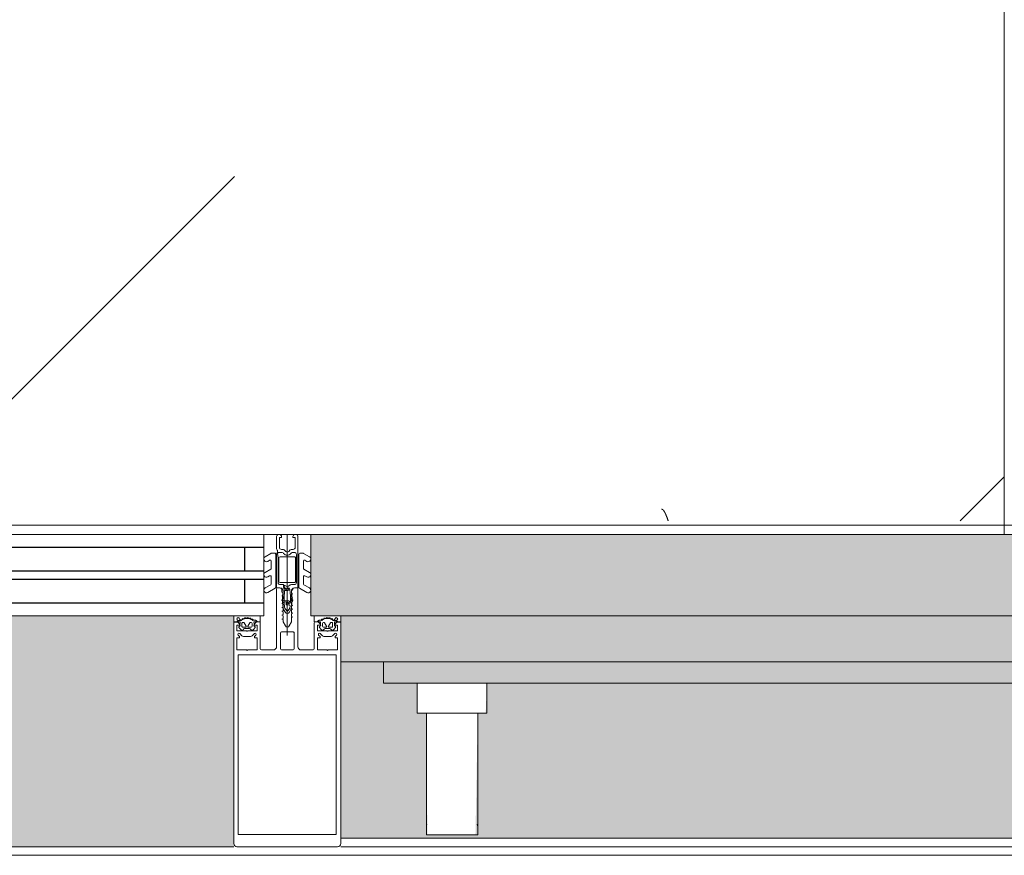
# Model space of a CAD drawing. Header units: millimetres. Extents: x -3267 to 40126, y 29201 to 102288.
# Tile 176 of 256: x 30926 to 31386, y 48519 to 48909. Entities that reach past the tile are written whole.
import ezdxf

# ---------------------------------------------------------------- set-up
doc = ezdxf.new("R2010")
doc.units = ezdxf.units.MM
for name, color, linetype, lineweight in [('A-DETL-GENF-OTLN', 7, 'Continuous', 9), ('A-GLAZ-____-OTLN', 7, 'Continuous', 9), ('A-GLAZ-CURT-OTLN', 7, 'Continuous', 9), ('A-GLAZ-CWMG-MCUT', 7, 'Continuous', 9), ('A-GLAZ-CWMG-OTLN', 7, 'Continuous', 9), ('A-WALL-____-OTLN', 7, 'Continuous', 9), ('M-EQPM-____-OTLN', 7, 'Continuous', 9)]:
    doc.layers.add(name, color=color, linetype=linetype, lineweight=lineweight)

# ---------------------------------------------------------------- blocks, each defined once
blk = doc.blocks.new('АРФ_Витраж_Остекление - SI_38mm_TripGlz-4699070-ВКК_02_К1_З_ЭОМ_кабель_')
at = {"layer": 'A-GLAZ-CURT-OTLN', "color": 253, "true_color": 0xaaaaaa}
for p, q in [((454, -38), (454, 0)), ((-454, -38), (454, -38))]:
    blk.add_line(p, q, dxfattribs=at)
at = {"layer": 'A-GLAZ-CURT-OTLN', "color": 253, "lineweight": 25, "true_color": 0xaaaaaa}
for p, q in [((-454, -6), (454, -6)), ((445, -6), (445, -17)), ((-454, -17), (454, -17)), ((-454, -21), (454, -21)), ((445, -21), (445, -32)), ((-454, -32), (454, -32))]:
    blk.add_line(p, q, dxfattribs=at)
blk = doc.blocks.new('Rectangular Mullion - FWS-50-HI_Mull_CovCap-20mm_Mull-105mm_zoloto-5843151-ВКК_02_К1_З_ЭОМ_кабель_')
at = {"layer": 'A-GLAZ-CWMG-OTLN', "true_color": 0xf8f3e1}
blk.add_hatch(color=7, dxfattribs=at).paths.add_polyline_path([(8096, 74220), (8096, 75100), (7988, 75100), (7988, 74220), (8080.3, 74220)])
at = {"layer": 'A-GLAZ-CWMG-OTLN', "color": 253, "true_color": 0xaaaaaa}
blk.add_line((8096, 74220), (8096, 75100), dxfattribs=at)
blk = doc.blocks.new('Rectangular Mullion - HI_CovCap-20mm_Mull-105mm-V274-ВКК_02_К1_З_ЭОМ_кабель_')
at = {"layer": 'A-DETL-GENF-OTLN', "color": 253, "true_color": 0xaaaaaa}
for p, q in [((-25, 144.5), (-25, 130.68)), ((23.5, 146), (-23.5, 146)), ((25, 130.68), (25, 144.5)), ((-25, 136), (-25, 59.4)), ((-22.9, 135.44), (-22.9, 59.4)), ((22.9, 136), (22.9, 59.4)), ((25, 136), (25, 59.5)), ((25, 61), (25, 59.5)), ((-12.6, 53.5), (-12.6, 41.4)), ((-5, 25.5), (-5, 52.5)), ((-3.2, 46.1), (-3.2, 53.5)), ((-2.7, 54), (2.7, 54)), ((3.2, 53.5), (3.2, 46.1)), ((5, 52.5), (5, 25.5)), ((12.6, 41.4), (12.6, 53.5)), ((-22.24, 46.35), (-21.18, 47.41)), ((-20.47, 47.7), (-17.13, 47.7)), ((-16.42, 47.41), (-15.36, 46.35)), ((0, 47.27), (0, 0)), ((15.36, 46.35), (16.42, 47.41)), ((17.13, 47.7), (20.47, 47.7)), ((21.18, 47.41), (22.24, 46.35)), ((-21.76, 44.51), (-22.58, 43.54)), ((-21.2, 42.9), (-21.2, 41.7)), ((-19.5, 43.4), (-20.7, 43.4)), ((-20.16, 41.35), (-19.24, 42.95)), ((-17.65, 44), (-19.95, 44)), ((-18.36, 42.95), (-17.44, 41.35)), ((-16.9, 43.4), (-18.1, 43.4)), ((-16.4, 41.7), (-16.4, 42.9)), ((-15.02, 43.54), (-15.84, 44.51)), ((2.7, 45.6), (-2.7, 45.6)), ((15.02, 43.54), (15.84, 44.51)), ((16.4, 41.7), (16.4, 42.9)), ((16.9, 43.4), (18.1, 43.4)), ((18.36, 42.95), (17.44, 41.35)), ((17.65, 44), (19.95, 44)), ((20.16, 41.35), (19.24, 42.95)), ((19.5, 43.4), (20.7, 43.4)), ((21.2, 42.9), (21.2, 41.7)), ((21.76, 44.51), (22.58, 43.54)), ((-22.3, 40.8), (-22.9, 40.8)), ((-22.9, 40.2), (-21.62, 40.2)), ((-22.27, 39.59), (-22.55, 39.1)), ((-21.07, 39.62), (-21.08, 39.77)), ((-20.7, 41.2), (-20.42, 41.2)), ((-20.48, 39.51), (-20.66, 39.4)), ((-19.97, 39.2), (-20.02, 39.33)), ((-19.33, 39.22), (-19.48, 39.08)), ((-18.77, 39.04), (-18.85, 39.17)), ((-18.16, 39.23), (-18.26, 39.06)), ((-17.56, 39.21), (-17.67, 39.31)), ((-17.18, 41.2), (-16.9, 41.2)), ((-17.02, 39.56), (-17.07, 39.36)), ((-16.46, 39.68), (-16.59, 39.75)), ((-14.64, 40.8), (-15.29, 40.8)), ((14.64, 40.8), (15.29, 40.8)), ((16.46, 39.68), (16.59, 39.75)), ((17.18, 41.2), (16.9, 41.2)), ((17.02, 39.56), (17.07, 39.36)), ((17.56, 39.21), (17.67, 39.31)), ((18.16, 39.23), (18.26, 39.06)), ((18.77, 39.04), (18.85, 39.17)), ((19.33, 39.22), (19.48, 39.08)), ((19.97, 39.2), (20.02, 39.33)), ((20.7, 41.2), (20.42, 41.2)), ((20.48, 39.51), (20.66, 39.4)), ((21.07, 39.62), (21.08, 39.77)), ((22.9, 40.2), (21.62, 40.2)), ((22.27, 39.59), (22.55, 39.1)), ((22.3, 40.8), (22.9, 40.8)), ((23.5, 40.8), (25, 40.8)), ((-1.89, 34.49), (-2.1, 32.75)), ((-0.87, 36.5), (-1.7, 35.06)), ((-1.33, 33.68), (-1.33, 33.78)), ((-1.12, 34.47), (-0.43, 35.65)), ((-0.6, 32.5), (-0.6, 32.42)), ((0.84, 33), (-0.1, 33)), ((0.43, 35.65), (1.12, 34.47)), ((0.6, 32.3), (0.93, 32.3)), ((1.7, 35.06), (0.87, 36.5)), ((1.33, 33.78), (1.33, 33.68)), ((2.1, 32.75), (1.89, 34.49)), ((-2.24, 31), (-2.45, 30.87)), ((-2.45, 30.53), (-2.25, 30.41)), ((-1.25, 31.1), (0.74, 31.1)), ((1.02, 31.78), (0.74, 32.06)), ((2.45, 30.87), (2.24, 31)), ((2.25, 30.41), (2.45, 30.53)), ((-7.75, 23.52), (-10.33, 25.01)), ((-9.07, 27.17), (-5.65, 25.19)), ((-7.5, 19.84), (-7.5, 23.08)), ((-5.4, 9.3), (-5.4, 24.76)), ((-3.5, 25), (-4.5, 25)), ((-3.3, 23.5), (-1.9, 23.5)), ((-1.7, 23.7), (-1.7, 24.9)), ((-1.4, 24.49), (-1.4, 23.99)), ((-1.1, 23.82), (-0.5, 24.17)), ((0.3, 26.2), (-1.09, 26.2)), ((0.43, 25), (0.2, 25)), ((0.34, 25.28), (0.58, 25.52)), ((0.5, 24.17), (1.42, 23.63)), ((1.92, 23.5), (3.3, 23.5)), ((4.5, 25), (3.5, 25)), ((5.4, 24.76), (5.4, 9.3)), ((5.65, 25.19), (9.07, 27.17)), ((7.5, 23.08), (7.5, 19.84)), ((10.33, 25.01), (7.75, 23.52)), ((-9.07, 19.88), (-8.25, 19.41)), ((-3.9, 22), (-3.9, 11)), ((-3.4, 22.5), (3.4, 22.5)), ((3.9, 11), (3.9, 22)), ((4.3, 22.5), (4.3, 9.4)), ((8.25, 19.41), (9.07, 19.88)), ((-7.75, 16.23), (-10.41, 17.77)), ((-7.5, 12.55), (-7.5, 15.8)), ((7.5, 15.8), (7.5, 12.55)), ((10.41, 17.77), (7.75, 16.23)), ((-7.62, 8.87), (-10.41, 10.48)), ((-9.07, 12.6), (-8.25, 12.12)), ((3.4, 10.5), (-3.4, 10.5)), ((10.41, 10.48), (7.62, 8.87)), ((8.25, 12.12), (9.07, 12.6)), ((-5.9, 8.8), (-7.37, 8.8)), ((-5, 1), (-5, 6.7)), ((-2.71, 8.4), (-4.02, 8.4)), ((-3.7, 1.7), (-3.7, 6)), ((-2.7, 7), (-2.13, 7)), ((-1.7, 9), (-2, 8.69)), ((-1.42, 7.29), (-0.71, 8.01)), ((0.71, 8.01), (1.42, 7.29)), ((2, 8.69), (1.7, 9)), ((2.13, 7), (2.7, 7)), ((3.3, 8.4), (2.71, 8.4)), ((3.7, 6), (3.7, 1.7)), ((7.37, 8.8), (5.9, 8.8))]:
    blk.add_line(p, q, dxfattribs=at)
at = {"layer": 'A-DETL-GENF-OTLN', "color": 253, "true_color": 0xaaaaaa, "flags": 128}
for points in [[(22.9, 130.68), (22.9, 140.2), (-22.9, 140.2), (-22.9, 130.68)], [(-19.05, 45.1), (-23.5, 45.1), (-23.5, 42.4), (-22.3, 42.4), (-22.3, 41.8), (-23.1, 41), (-25, 41), (-25, 57.79), (-25, 61)], [(22.9, 61), (22.9, 57.79), (22.9, 56.3), (11.2, 56.3), (-11.2, 56.3), (-22.9, 56.3), (-22.9, 57.79), (-22.9, 61)], [(-19.05, 54), (-23.5, 54), (-23.5, 48.3), (-22.3, 48.3), (-22.3, 47.7), (-22.95, 47.05)], [(-14.65, 47.05), (-15.3, 47.7), (-15.3, 48.3), (-14.1, 48.3), (-14.1, 54), (-18.55, 54)], [(-6.5, 54), (-11.2, 54), (-12.1, 54)], [(12.1, 54), (11.2, 54), (6.5, 54)], [(18.55, 54), (14.1, 54), (14.1, 48.3), (15.3, 48.3), (15.3, 47.7), (14.65, 47.05)], [(22.95, 47.05), (22.3, 47.7), (22.3, 48.3), (23.5, 48.3), (23.5, 54), (19.05, 54)], [(-22.5, 43.09), (-22, 42.8), (-22, 42.67)], [(-13.1, 40.9), (-14.4, 40.9), (-15.3, 41.8), (-15.3, 42.4), (-14.1, 42.4), (-14.1, 45.1), (-18.55, 45.1)], [(-15.6, 42.67), (-15.6, 42.8), (-15.1, 43.09)], [(-0.87, 42.8), (-2, 40.84), (-2, 39.84), (-2.5, 39.55), (-2, 39.26), (-2, 38.04), (-2.5, 37.75), (-2, 37.46), (-2, 36.24), (-2.5, 35.95), (-2, 35.66), (-2, 34.44), (-2.5, 34.15), (-2, 33.86), (-2, 32.64), (-2.5, 32.35), (-2, 32.06), (-2, 30.84), (-2.5, 30.55), (-2, 30.26), (-2, 29.04), (-2.5, 28.75), (-2, 28.46), (-2, 27.24), (-2.5, 26.95), (-2.5, 26)], [(2.5, 26), (2, 26.29), (2, 27.51), (2.5, 27.8), (2, 28.09), (2, 29.31), (2.5, 29.6), (2, 29.89), (2, 31.11), (2.5, 31.4), (2, 31.69), (2, 32.91), (2.5, 33.2), (2, 33.49), (2, 34.71), (2.5, 35), (2, 35.29), (2, 36.51), (2.5, 36.8), (2, 37.09), (2, 38.31), (2.5, 38.6), (2, 38.89), (2, 40.84), (0.87, 42.8)], [(18.55, 45.1), (14.1, 45.1), (14.1, 42.4), (15.3, 42.4), (15.3, 41.8), (14.4, 40.9), (13.1, 40.9)], [(15.6, 42.67), (15.6, 42.8), (15.1, 43.09)], [(25, 41), (23.1, 41), (22.3, 41.8), (22.3, 42.4), (23.5, 42.4), (23.5, 45.1), (19.05, 45.1)], [(22.5, 43.09), (22, 42.8), (22, 42.67)], [(-23.5, 40.8), (-25, 40.8), (-25, 38)], [(-16.05, 40.2), (-14.75, 40.1), (-16.02, 40.1), (-16.02, 39.94)], [(-12.6, 38), (-12.6, 40.8), (-13.95, 40.8)], [(12.6, 38), (12.6, 40.8), (13.95, 40.8)], [(16.05, 40.2), (14.75, 40.1), (16.02, 40.1), (16.02, 39.94)], [(-0.35, 31.99), (0.1, 31.73), (-1.23, 31.6)], [(0.4, 31.8), (0.4, 31.9), (0.4, 32.1)], [(-3.41, 25), (-5, 25), (-5, 9.1)], [(-1.55, 25.25), (-1.17, 25.64), (-0.2, 25.7), (-0.42, 25.6), (-1.25, 24.85)], [(-0.1, 25.3), (-0.1, 25.4), (0, 25.42)], [(5, 1), (5, 25), (3.41, 25)], [(-4.51, 8.95), (-4.3, 11), (-4.3, 22.5)], [(-2.65, 1), (-2.65, 1.4), (-3.4, 1.4)], [(3.4, 1.4), (2.65, 1.4), (2.65, 1)]]:
    blk.add_lwpolyline(points, dxfattribs=at)
blk.add_lwpolyline([(0, 37), (0, 35.9)], close=True, dxfattribs=at)
at = {"layer": 'A-DETL-GENF-OTLN', "color": 253, "true_color": 0xaaaaaa}
for centre, radius, start, end in [((-23.5, 144.5), 1.5, 90, 180), ((23.5, 144.5), 1.5, 360, 90), ((-18.8, 53.94), 0.256, 12.6804, 167.3196), ((-12.1, 53.5), 0.5, 90, 180), ((-6.5, 52.5), 1.5, 360, 90), ((-2.7, 53.5), 0.5, 90, 180), ((2.7, 53.5), 0.5, 0, 90), ((6.5, 52.5), 1.5, 90, 180), ((12.1, 53.5), 0.5, 0, 90), ((18.8, 53.94), 0.256, 12.6804, 167.3196), ((-22.59, 46.7), 0.5, 135, 315), ((-20.47, 46.7), 1, 90, 135), ((-17.13, 46.7), 1, 45, 90), ((-15.01, 46.7), 0.5, 225, 45), ((-2.7, 46.1), 0.5, 180, 270), ((2.7, 46.1), 0.5, 270, 0), ((15.01, 46.7), 0.5, 135, 315), ((17.13, 46.7), 1, 90, 135), ((20.47, 46.7), 1, 45, 90), ((22.59, 46.7), 0.5, 225, 45), ((-22.35, 43.35), 0.3, 140.0103, 239.9951), ((-18.96, 41.89), 3.14, 165.4979, 194.5021), ((-21.15, 44), 0.8, 22.6156, 140.0033), ((-20.7, 42.9), 0.5, 89.9899, 180.0101), ((-20.7, 41.7), 0.5, 179.9897, 270.0103), ((-19.95, 44.5), 0.5, 202.6224, 269.9997), ((-19.5, 43.1), 0.3, 329.9976, 90.0064), ((-18.8, 45.04), 0.256, 12.6804, 167.3196), ((-18.1, 43.1), 0.3, 89.9987, 209.9973), ((-17.65, 44.5), 0.5, 269.9988, 337.3791), ((-16.45, 44), 0.8, 40.0031, 157.3772), ((-16.9, 42.9), 0.5, 0.0092, 89.9908), ((-16.9, 41.7), 0.5, 270.009, 359.991), ((-18.64, 41.89), 3.14, 346.8025, 14.483), ((-15.25, 43.35), 0.3, 299.9983, 40.0113), ((0, 42.3), 1, 30, 150), ((15.25, 43.35), 0.3, 139.9887, 240.0017), ((18.64, 41.89), 3.14, 165.517, 193.1975), ((16.45, 44), 0.8, 22.6228, 139.9969), ((16.9, 42.9), 0.5, 90.0092, 179.9908), ((16.9, 41.7), 0.5, 180.009, 269.991), ((17.65, 44.5), 0.5, 202.6209, 270.0012), ((18.1, 43.1), 0.3, 330.0027, 90.0013), ((18.8, 45.04), 0.256, 12.6804, 167.3196), ((19.5, 43.1), 0.3, 89.9936, 210.0024), ((19.95, 44.5), 0.5, 270.0003, 337.3776), ((21.15, 44), 0.8, 39.9967, 157.3844), ((20.7, 42.9), 0.5, 359.9899, 90.0101), ((20.7, 41.7), 0.5, 269.9897, 0.0103), ((18.96, 41.89), 3.14, 345.4979, 14.5021), ((22.35, 43.35), 0.3, 300.0049, 39.9897), ((-22.9, 39.55), 0.65, 90, 270), ((-23.2, 40.8), 0.3, 180, 0), ((-22.9, 39.3), 0.4, 270, 330.0063), ((-22.3, 41.1), 0.3, 270.9052, 359.9815), ((-21.41, 39.09), 1, 90.8272, 149.9977), ((-21.62, 39.7), 0.5, 54.9221, 90), ((-21.42, 39.75), 0.339, 3.0025, 90.8217), ((-18.8, 43.71), 4.4, 234.9221, 305.8412), ((-20.8, 39.64), 0.272, 183.0147, 299.989), ((-20.32, 39.23), 0.316, 18.0033, 119.993), ((-20.42, 41.5), 0.3, 269.9879, 330.0064), ((-19.69, 39.29), 0.3, 197.9991, 314.9995), ((-19.11, 38.99), 0.316, 32.9896, 135.009), ((-18.52, 39.21), 0.3, 213.0015, 329.9997), ((-17.88, 39.07), 0.316, 48.0026, 149.9974), ((-17.36, 39.43), 0.3, 227.9972, 345.0045), ((-17.18, 41.5), 0.3, 209.995, 270.0107), ((-16.73, 39.48), 0.3, 63.0032, 164.9985), ((-16.32, 39.94), 0.3, 243.009, 359.9888), ((-16.05, 39.9), 0.3, 90, 125.8412), ((-15.29, 41.1), 0.3, 166.8025, 270), ((-14.83, 40.53), 0.33, 270, 54.9099), ((-14.75, 40.6), 0.5, 269.9912, 352.8263), ((-13.95, 40.5), 0.3, 90.003, 172.8115), ((-13.1, 41.4), 0.5, 270, 0), ((0, 36), 1, 90.0286, 150), ((0, 36), 1, 30, 89.9714), ((13.1, 41.4), 0.5, 180, 270), ((13.95, 40.5), 0.3, 7.1885, 89.997), ((14.75, 40.6), 0.5, 187.1737, 270.0088), ((14.83, 40.53), 0.33, 125.0901, 270), ((15.29, 41.1), 0.3, 270, 13.1975), ((16.32, 39.94), 0.3, 180.0112, 296.991), ((16.05, 39.9), 0.3, 54.1588, 90), ((18.8, 43.71), 4.4, 234.1588, 305.0779), ((16.73, 39.48), 0.3, 15.0015, 116.9968), ((17.36, 39.43), 0.3, 194.9955, 312.0028), ((17.18, 41.5), 0.3, 269.9893, 330.005), ((17.88, 39.07), 0.316, 30.0026, 131.9974), ((18.52, 39.21), 0.3, 210.0003, 326.9985), ((19.11, 38.99), 0.316, 44.991, 147.0104), ((19.69, 39.29), 0.3, 225.0005, 342.0009), ((20.32, 39.23), 0.316, 60.007, 161.9967), ((20.42, 41.5), 0.3, 209.9936, 270.0121), ((20.8, 39.64), 0.272, 240.011, 356.9853), ((21.42, 39.75), 0.339, 89.1783, 176.9975), ((21.62, 39.7), 0.5, 90, 125.0779), ((21.41, 39.09), 1, 30.0023, 89.1728), ((22.3, 41.1), 0.3, 180.0185, 269.0948), ((22.9, 39.3), 0.4, 209.9937, 270), ((23.2, 40.8), 0.3, 180, 0), ((22.9, 39.55), 0.65, 270, 90), ((17.75, 30.31), 20, 173, 178.0497), ((-0.4, 34.31), 1.5, 150, 173), ((46.55, 30.33), 48, 176, 178.2341), ((0.27, 33.67), 1.6, 150, 176), ((-0.1, 32.5), 0.5, 90, 180), ((-0.1, 32.42), 0.5, 180, 240), ((0, 35.4), 0.5, 90.0573, 150), ((0, 35.4), 0.5, 30, 89.9427), ((0.6, 32.1), 0.2, 90, 180), ((0.84, 33.5), 0.5, 270, 3.8302), ((0.93, 31.8), 0.5, 1.777, 90), ((-0.27, 33.67), 1.6, 4, 30), ((-46.55, 30.33), 48, 3.8302, 4), ((0.4, 34.31), 1.5, 7, 30), ((-17.75, 30.31), 20, 1.9503, 7), ((-2.35, 30.7), 0.2, 120, 240), ((17.75, 30.31), 20, 179.7236, 190.22), ((-1.25, 30.9), 0.2, 90, 179.3132), ((46.55, 30.33), 48, 179.3132, 184.7125), ((-1.23, 31.8), 0.2, 178.2341, 270), ((0.2, 31.9), 0.2, 240, 0), ((0.2, 31.8), 0.2, 270, 0), ((0.6, 31.92), 0.2, 45, 180), ((0.74, 31.5), 0.4, 270, 45), ((-46.55, 30.33), 48, 354.4962, 1.777), ((-17.75, 30.31), 20, 349.78, 0.2764), ((2.35, 30.7), 0.2, 300, 60), ((-9.68, 26.13), 1.3, 154.4117, 240), ((-9.72, 26.04), 1.3, 60, 150), ((-8, 23.08), 0.5, 360, 60), ((-5.9, 24.76), 0.5, 360, 60), ((-4.5, 25.5), 0.5, 180, 270), ((-3.3, 22.5), 1, 90, 180), ((-3.5, 26), 1, 270, 0), ((-3.41, 26.5), 1.5, 270, 10.22), ((-1.9, 23.7), 0.2, 270, 0), ((-1.2, 24.9), 0.5, 135, 180), ((-0.9, 24.49), 0.5, 135, 180), ((-1.2, 23.99), 0.2, 180, 300), ((-1.09, 26.4), 0.2, 184.7125, 270), ((-1.02, 25.5), 0.2, 90, 135), ((-0.42, 25.4), 0.2, 90, 135), ((0, 23.3), 1, 60, 120), ((-0.3, 25.4), 0.2, 360, 90), ((-0.2, 25.5), 0.2, 360, 90), ((0.2, 25.3), 0.3, 180, 270), ((0.2, 25.42), 0.2, 180, 315), ((0.3, 25.8), 0.4, 315, 90), ((0.43, 25.8), 0.8, 270, 354.4962), ((1.92, 24.5), 1, 240, 270), ((3.41, 26.5), 1.5, 169.78, 270), ((3.5, 26), 1, 180, 270), ((3.3, 22.5), 1, 360, 90), ((4.5, 25.5), 0.5, 270, 360), ((5.9, 24.76), 0.5, 120, 180), ((8, 23.08), 0.5, 120, 180), ((9.72, 26.04), 1.3, 30, 120), ((9.68, 26.13), 1.3, 300, 25.5883), ((-9.81, 18.81), 1.2, 150, 240), ((-9.72, 18.76), 1.3, 60, 150), ((-8, 19.84), 0.5, 240, 0), ((-3.4, 22), 0.5, 90, 180), ((3.4, 22), 0.5, 360, 90), ((8, 19.84), 0.5, 180, 300), ((9.72, 18.76), 1.3, 30, 120), ((9.81, 18.81), 1.2, 300, 30), ((-8, 15.8), 0.5, 360, 60), ((8, 15.8), 0.5, 120, 180), ((-9.81, 11.52), 1.2, 150, 240), ((-9.72, 11.47), 1.3, 60, 150), ((-8, 12.55), 0.5, 240, 0), ((-5.9, 9.3), 0.5, 270, 0), ((-3.4, 11), 0.5, 180, 270), ((0, 7.3), 2.4, 45, 135), ((3.3, 9.4), 1, 270, 0), ((3.4, 11), 0.5, 270, 0), ((5.9, 9.3), 0.5, 180, 270), ((8, 12.55), 0.5, 180, 300), ((9.72, 11.47), 1.3, 30, 120), ((9.81, 11.52), 1.2, 300, 30), ((-7.37, 9.3), 0.5, 240, 270), ((-4, 9.1), 1, 180, 216.8699), ((-4, 6.7), 1, 143.1301, 180), ((-5.6, 7.9), 1, 323.1301, 36.8699), ((-4.02, 8.9), 0.5, 174, 270), ((-2.7, 6), 1, 90, 180), ((-2.71, 9.4), 1, 270, 315), ((-2.13, 8), 1, 270, 315), ((0, 7.3), 1, 45, 135), ((2.13, 8), 1, 225, 270), ((2.71, 9.4), 1, 225, 270), ((2.7, 6), 1, 360, 90), ((7.37, 9.3), 0.5, 270, 300), ((-4, 1), 1, 180, 270), ((-3.4, 1.7), 0.3, 180, 270), ((-3.65, 1), 1, 270, 0), ((3.65, 1), 1, 180, 270), ((3.4, 1.7), 0.3, 270, 0), ((4, 1), 1, 270, 0)]:
    blk.add_arc(centre, radius, start, end, dxfattribs=at)
blk = doc.blocks.new('АРФ_ блок_Окно - FWS SI insert unit_zoloto ПР-9497958-ВКК_02_К1_З_ЭОМ_кабель_')
at = {"layer": 'A-GLAZ-____-OTLN', "true_color": 0xf8f3e1}
for points in [[(-455, 69.5), (-455, 59.5), (455, 59.5), (455, 69.5), (-358.05, 69.5)], [(-358.05, 59.5), (-475, 59.5), (-475, 38), (475, 38), (475, 59.5), (-207.77, 59.5)], [(-489, 38), (-489, 0), (489, 0), (489, 38), (-358.05, 38)]]:
    blk.add_hatch(color=7, dxfattribs=at).paths.add_polyline_path(points)
at = {"layer": 'A-GLAZ-____-OTLN', "color": 253, "true_color": 0xaaaaaa}
for p, q in [((411.01, 140.5), (411.01, 128)), ((411.01, 140.5), (434.99, 140.5)), ((411.01, 140.5), (411.01, 139.56)), ((434.99, 128), (434.99, 140.5)), ((434.99, 139.56), (434.99, 140.5)), ((411.01, 128), (411.01, 83.5)), ((434.99, 83.5), (434.99, 128)), ((406.75, 83.5), (406.75, 69.5)), ((406.75, 83.5), (439.25, 83.5)), ((439.25, 69.5), (439.25, 83.5)), ((-455, 69.5), (455, 69.5)), ((455, 69.5), (455, 59.5)), ((-475, 59.5), (475, 59.5)), ((475, 59.5), (475, 38)), ((-489, 38), (489, 38)), ((489, 38), (489, 0))]:
    blk.add_line(p, q, dxfattribs=at)
for points in [[(411.01, 136.75), (411.03, 136.32), (411.11, 135.91), (411.24, 135.51)], [(434.75, 135.49), (434.89, 135.9), (434.97, 136.32), (434.99, 136.75)]]:
    blk.add_open_spline(points, degree=3, dxfattribs=at)
blk = doc.blocks.new('Rectangular Mullion - FWS-50-HI_Mull_CovCap-20mm_Mull-105mm_zoloto-2885899-ВКК_02_К1_З_ЭОМ_кабель_')
at = {"layer": 'A-GLAZ-CWMG-OTLN', "true_color": 0xf8f3e1}
blk.add_hatch(color=7, dxfattribs=at).paths.add_polyline_path([(26908, 74420), (26990.5, 74420), (26990.5, 74440), (26980.5, 74440), (26980.5, 75301.75), (26966.5, 75302.3), (26966.5, 75306.01), (26909.5, 75307.08), (26909.5, 75329.58), (26966.5, 75329.99), (26966.5, 75334.25), (26980.5, 75334.25), (26980.5, 75350), (26990.5, 75350), (26990.5, 75370), (26908, 75370), (26908, 74445)])
at = {"layer": 'A-GLAZ-CWMG-MCUT', "color": 253, "true_color": 0xaaaaaa}
for p, q in [((26904, 75370), (26904, 74420)), ((26908, 74420), (26908, 75370))]:
    blk.add_line(p, q, dxfattribs=at)
blk = doc.blocks.new('ПР_Низ пояс - Тип 1-10204797-ВКК_02_К1_З_ЭОМ_кабель_')
at = {"layer": 'M-EQPM-____-OTLN', "true_color": 0xffffff}
h = blk.add_hatch(dxfattribs=at)
h.set_pattern_fill('FP_246', style=0, pattern_type=2)
h.set_pattern_definition([(225, (-27560, -48450), (1e-13, -1000), [50, -1364.214]), (225, (-27560, -47950), (1e-13, -1000), [50, -1364.214]), (225, (-28060, -47950), (1e-13, -1000), [50, -1364.214]), (225, (-28274.7, -48664.64), (1e-13, -1000), [403.55, -1010.664]), (225, (-28274.7, -48164.64), (1e-13, -1000), [403.55, -1010.664]), (225, (-27774.7, -48664.64), (1e-13, -1000), [403.55, -1010.664]), (225, (-27774.7, -48164.64), (1e-13, -1000), [453.55, -960.664])])
h.paths.add_polyline_path([(1761.51, 6.26), (2400, 6.26), (2400, 588), (1100, 588), (1100, 6.26), (1611.23, 6.26)])
at = {"layer": 'M-EQPM-____-OTLN', "color": 253, "true_color": 0xaaaaaa}
for p, q in [((1100, 6.26), (1100, 588)), ((1100, 4.26), (1100, 6.26)), ((1100, 0), (1100, 4.26)), ((1100, 4.26), (2400, 4.26)), ((1100, 0), (2400, 0))]:
    blk.add_line(p, q, dxfattribs=at)
blk = doc.blocks.new('FP_683-ВКК_02_К1_З_ЭОМ_кабель_')
at = {"layer": 'M-EQPM-____-OTLN', "color": 7, "true_color": 0xffffff}
for p, q in [((2239.94, 11.77), (2239.9, 11.77)), ((2239.98, 11.76), (2239.94, 11.77)), ((2240.03, 11.75), (2239.98, 11.76)), ((2240.08, 11.74), (2240.03, 11.75)), ((2240.13, 11.72), (2240.08, 11.74)), ((2240.18, 11.7), (2240.13, 11.72)), ((2240.23, 11.68), (2240.18, 11.7)), ((2240.27, 11.65), (2240.23, 11.68)), ((2240.32, 11.63), (2240.27, 11.65)), ((2240.37, 11.59), (2240.32, 11.63)), ((2240.42, 11.56), (2240.37, 11.59)), ((2240.47, 11.52), (2240.42, 11.56)), ((2240.52, 11.48), (2240.47, 11.52)), ((2240.57, 11.43), (2240.52, 11.48)), ((2240.62, 11.39), (2240.57, 11.43)), ((2240.67, 11.33), (2240.62, 11.39)), ((2240.71, 11.28), (2240.67, 11.33)), ((2240.76, 11.22), (2240.71, 11.28)), ((2240.81, 11.16), (2240.76, 11.22)), ((2240.86, 11.1), (2240.81, 11.16)), ((2240.91, 11.04), (2240.86, 11.1)), ((2240.96, 10.97), (2240.91, 11.04)), ((2241.01, 10.9), (2240.96, 10.97)), ((2241.06, 10.82), (2241.01, 10.9)), ((2241.1, 10.75), (2241.06, 10.82)), ((2241.15, 10.67), (2241.1, 10.75)), ((2241.2, 10.58), (2241.15, 10.67)), ((2241.25, 10.5), (2241.2, 10.58)), ((2241.3, 10.41), (2241.25, 10.5)), ((2241.35, 10.32), (2241.3, 10.41)), ((2241.4, 10.23), (2241.35, 10.32)), ((2241.45, 10.14), (2241.4, 10.23)), ((2241.49, 10.04), (2241.45, 10.14)), ((2241.54, 9.94), (2241.49, 10.04)), ((2241.59, 9.84), (2241.54, 9.94)), ((2241.64, 9.74), (2241.59, 9.84)), ((2241.69, 9.63), (2241.64, 9.74)), ((2241.74, 9.52), (2241.69, 9.63)), ((2241.79, 9.41), (2241.74, 9.52)), ((2241.84, 9.3), (2241.79, 9.41)), ((2241.88, 9.19), (2241.84, 9.3)), ((2241.93, 9.07), (2241.88, 9.19)), ((2241.98, 8.96), (2241.93, 9.07)), ((2242.03, 8.84), (2241.98, 8.96)), ((2242.08, 8.72), (2242.03, 8.84)), ((2242.13, 8.6), (2242.08, 8.72)), ((2242.18, 8.48), (2242.13, 8.6)), ((2242.23, 8.35), (2242.18, 8.48)), ((2242.27, 8.23), (2242.23, 8.35)), ((2242.32, 8.1), (2242.27, 8.23)), ((2242.37, 7.98), (2242.32, 8.1)), ((2242.42, 7.85), (2242.37, 7.98)), ((2242.47, 7.72), (2242.42, 7.85)), ((2242.52, 7.59), (2242.47, 7.72)), ((2242.57, 7.46), (2242.52, 7.59)), ((2242.62, 7.33), (2242.57, 7.46)), ((2242.66, 7.19), (2242.62, 7.33)), ((2242.71, 7.06), (2242.66, 7.19)), ((2242.76, 6.93), (2242.71, 7.06)), ((2242.81, 6.79), (2242.76, 6.93)), ((2242.86, 6.66), (2242.81, 6.79)), ((2242.91, 6.53), (2242.86, 6.66)), ((2242.96, 6.39), (2242.91, 6.53)), ((2243.01, 6.26), (2242.96, 6.39))]:
    blk.add_line(p, q, dxfattribs=at)
blk = doc.blocks.new('ПР_Низ пояс - Тип 1-V681-ВКК_02_К1_З_ЭОМ_кабель_')
at = {"layer": 'M-EQPM-____-OTLN', "true_color": 0xffffff}
h = blk.add_hatch(dxfattribs=at)
h.set_pattern_fill('FP_248', style=0, pattern_type=2)
h.set_pattern_definition([(225, (-26260, -48450), (1e-13, -1000), [50, -1364.214]), (225, (-26260, -47950), (1e-13, -1000), [50, -1364.214]), (225, (-26760, -47950), (1e-13, -1000), [50, -1364.214]), (225, (-26974.7, -48664.64), (1e-13, -1000), [403.55, -1010.664]), (225, (-26974.7, -48164.64), (1e-13, -1000), [403.55, -1010.664]), (225, (-26474.7, -48664.64), (1e-13, -1000), [403.55, -1010.664]), (225, (-26474.7, -48164.64), (1e-13, -1000), [453.55, -960.664])])
h.paths.add_polyline_path([(1100, 6.26), (2400, 6.26), (2400, 588), (1100, 588), (1100, 259.23)])
at = {"layer": 'M-EQPM-____-OTLN', "color": 253, "true_color": 0xaaaaaa}
for p, q in [((2400, 588), (2400, 6.26)), ((2400, 6.26), (2400, 4.26)), ((1100, 4.26), (2400, 4.26)), ((1100, 0), (2400, 0)), ((2400, 4.26), (2400, 0))]:
    blk.add_line(p, q, dxfattribs=at)
blk.add_blockref('FP_683-ВКК_02_К1_З_ЭОМ_кабель_', (0, 0), dxfattribs=at)
blk = doc.blocks.new('Наметкина 10_РД_АРФ_К1_R21_rvt-1-ВКК_02_К1_З_ЭОМ_кабель_')
at = {"layer": 'A-WALL-____-OTLN', "color": 253, "true_color": 0xaaaaaa}
blk.add_line((30350, 48800), (28360.02, 48800), dxfattribs=at)
at = {"layer": 'A-GLAZ-____-OTLN', "color": 253, "lineweight": 9, "true_color": 0xaaaaaa, "rotation": 180}
blk.add_blockref('АРФ_ блок_Окно - FWS SI insert unit_zoloto ПР-9497958-ВКК_02_К1_З_ЭОМ_кабель_', (29825.02, 48950), dxfattribs=at)
at = {"layer": 'A-GLAZ-CURT-OTLN', "color": 253, "lineweight": 9, "true_color": 0xaaaaaa}
blk.add_blockref('АРФ_Витраж_Остекление - SI_38mm_TripGlz-4699070-ВКК_02_К1_З_ЭОМ_кабель_', (28860.02, 48950), dxfattribs=at)
at = {"layer": 'A-GLAZ-CWMG-OTLN', "color": 253, "lineweight": 9, "true_color": 0xaaaaaa, "extrusion": (0, 0, -1), "rotation": 180}
blk.add_blockref('Rectangular Mullion - HI_CovCap-20mm_Mull-105mm-V274-ВКК_02_К1_З_ЭОМ_кабель_', (-29325.02, 48950), dxfattribs=at)
at = {"layer": 'A-GLAZ-CWMG-OTLN', "color": 253, "lineweight": 9, "true_color": 0xaaaaaa}
for name, p, rotation in [('Rectangular Mullion - FWS-50-HI_Mull_CovCap-20mm_Mull-105mm_zoloto-5843151-ВКК_02_К1_З_ЭОМ_кабель_', (-45799.98, 56900), 270.0000000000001), ('Rectangular Mullion - FWS-50-HI_Mull_CovCap-20mm_Mull-105mm_zoloto-2885899-ВКК_02_К1_З_ЭОМ_кабель_', (104720.02, 21900), 89.99999999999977)]:
    blk.add_blockref(name, p, dxfattribs=dict(at, rotation=rotation))
at = {"layer": 'M-EQPM-____-OTLN', "color": 253, "lineweight": 9, "true_color": 0xaaaaaa}
for name, p in [('ПР_Низ пояс - Тип 1-V681-ВКК_02_К1_З_ЭОМ_кабель_', (27260.02, 48950)), ('ПР_Низ пояс - Тип 1-10204797-ВКК_02_К1_З_ЭОМ_кабель_', (28560.02, 48950))]:
    blk.add_blockref(name, p, dxfattribs=at)

msp = doc.modelspace()

# ---------------------------------------------------------------- block references
at = {"lineweight": 5}
msp.add_blockref('Наметкина 10_РД_АРФ_К1_R21_rvt-1-ВКК_02_К1_З_ЭОМ_кабель_', (1725.58, -281.28), dxfattribs=at)

doc.saveas('drawing.dxf')
